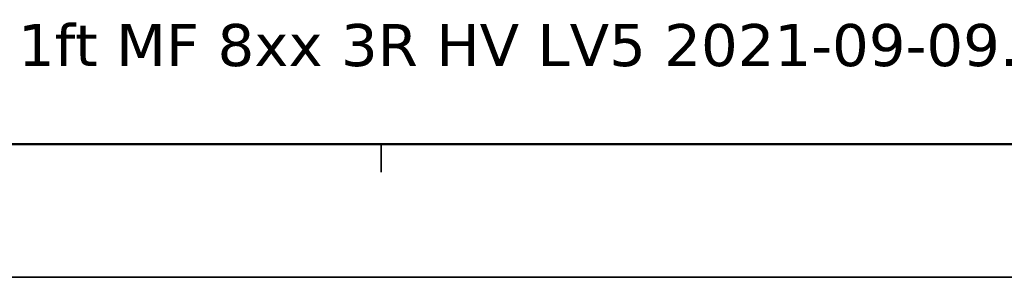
# Model space of a CAD drawing. Header units: millimetres. Extents: x 0 to 420, y 0 to 296.
# Tile 2 of 19: x 139 to 209, y 0 to 19. Entities that reach past the tile are written whole.
import ezdxf

# ---------------------------------------------------------------- set-up
doc = ezdxf.new("R2010")
doc.units = ezdxf.units.MM
doc.layers.get('0').update_dxf_attribs({"lineweight": 25})
doc.layers.add('Sketch Geometry(ISO)', color=7, linetype='Continuous', lineweight=50)
doc.layers.add('Symbols(ISO)', color=7, linetype='Continuous', lineweight=25)
doc.styles.add('Philips-tekst', font='verdana.ttf')

# ---------------------------------------------------------------- blocks, each defined once
blk = doc.blocks.new('Borders A3')
at = {"layer": 'Sketch Geometry(ISO)', "color": 1, "linetype": 'Continuous', "lineweight": 50, "true_color": 0xff0000}
blk.add_line((20, 10), (410, 10), dxfattribs=at)
at = {"layer": 'Sketch Geometry(ISO)', "color": 7, "linetype": 'Continuous', "lineweight": 35}
for p, q in [((165, 10), (165, 8)), ((0.5, 0.5), (419.5, 0.5))]:
    blk.add_line(p, q, dxfattribs=at)

msp = doc.modelspace()

# ---------------------------------------------------------------- block references
msp.add_blockref('Borders A3', (0, 0))

# ---------------------------------------------------------------- texts
at = {"layer": 'Symbols(ISO)', "color": 7, "insert": (66.762, 18.572), "char_height": 3, "width": 157.73859, "attachment_point": 1, "style": 'Philips-tekst'}
msp.add_mtext('{\\fVerdana|b0|i0;3D file available: Fortimo LED Line 1ft MF 8xx 3R HV LV5 2021-09-09.stp}', dxfattribs=at)

doc.saveas('drawing.dxf')
